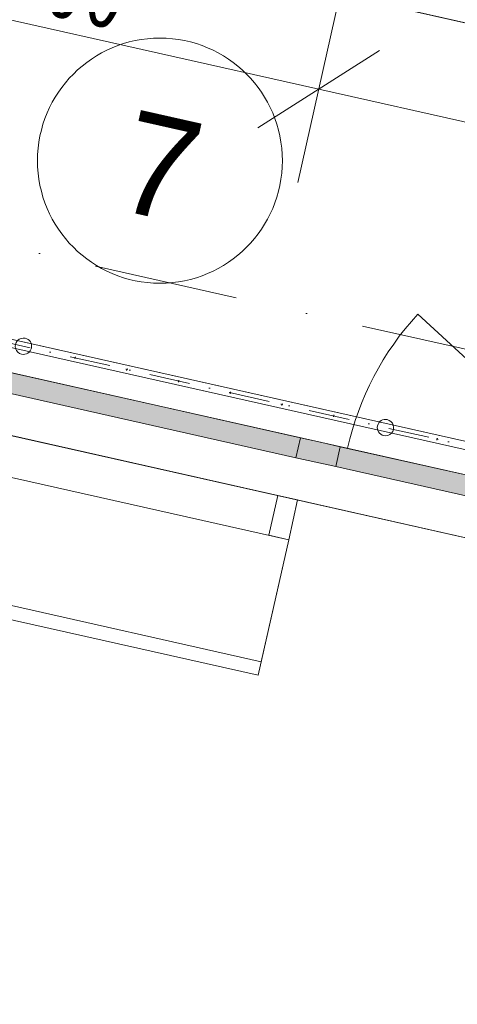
# Model space of a CAD drawing. Header units: millimetres. Extents: x -7145539 to 8272368, y 6117771 to 6337028.
# Tile 108 of 213: x -6867584 to -6866512, y 6133130 to 6135540. Entities that reach past the tile are written whole.
import ezdxf
from ezdxf.enums import TextEntityAlignment as Align

# ---------------------------------------------------------------- set-up
doc = ezdxf.new("R2010")
doc.units = ezdxf.units.MM
doc.header["$MEASUREMENT"] = 0
doc.linetypes.add('Dot & Dashed', pattern=[200, 100, -50, 0, -50])
doc.linetypes.add('Штрихпунктирная', pattern=[670.277762, 352.777767, -176.388884, 0, -141.111112])
for name, color, linetype in [('S - квартира_помещение.АР', 7, 'Continuous'), ('АР-Мебель_Оборудование на фасаде.АР', 7, 'Continuous'), ('АР-Ограждения _балкона _ лоджии.АР', 7, 'Continuous'), ('АР-Стены внешние_Балконы _ лоджии.АР', 7, 'Continuous'), ('АР-Стены_внешние_.АР', 7, 'Continuous'), ('АР-Чертеж-Оси_Осевые размеры.АР', 7, 'Continuous'), ('АР-Чертеж-Размеры.АР', 7, 'Continuous')]:
    doc.layers.add(name, color=color, linetype=linetype)
for name, color, linetype, lineweight in [('АР-Мебель_Оборудование на фасаде.АР_Ном._пера__101', 252, 'Continuous', 0), ('АР-Ограждения _балкона _ лоджии.АР_Ном._пера__1', 7, 'Continuous', 0), ('АР-Стены_внешние_.АР_Ном._пера__1', 7, 'Continuous', 30), ('АР-Стены_внешние_.АР_Ном._пера__120', 7, 'Continuous', 0), ('АР-Чертеж-Оси_Осевые размеры.АР_Ном._пера__120', 7, 'Continuous', 0), ('АР-Чертеж-Размеры.АР_Ном._пера__1', 7, 'Continuous', 0), ('Окна Archicad_Ном._пера__120', 7, 'Continuous', 0), ('Паспорта Зон Archicad_Ном._пера__1', 7, 'Continuous', 0)]:
    doc.layers.add(name, color=color, linetype=linetype, lineweight=lineweight)
doc.styles.add('РЎР“Р•РќР•Р\xa0Р\x98Р\xa0_РЎРўР\x98Р›Р¬_1', font='txt')
doc.styles.add('РЎР“Р•РќР•Р\xa0Р\x98Р\xa0_РЎРўР\x98Р›Р¬_2', font='GOTHIC.TTF')
doc.styles.add('РЎР“Р•РќР•Р\xa0Р\x98Р\xa0_РЎРўР\x98Р›Р¬_6', font='GOST_Common.ttf')
doc.dimstyles.new('СГЕНЕРИР_СТИЛЬ__5', dxfattribs={"dimtxt": 150, "dimasz": 237.5, "dimexe": 0.18, "dimexo": 0.0625, "dimgap": 0, "dimtad": 1, "dimdec": 0, "dimzin": 0, "dimdsep": 46, "dimtxsty": 'РЎР“Р•РќР•Р\xa0Р\x98Р\xa0_РЎРўР\x98Р›Р¬_6', "dimblk": 'ARROWHEAD_6', "dimblk1": 'ARROWHEAD_6', "dimblk2": 'ARROWHEAD_6', "dimcen": 0.09, "dimse1": 1, "dimse2": 1, "dimclrd": 7, "dimclre": 7, "dimclrt": 7, "dimazin": 0, "dimtfac": 1, "dimtdec": 4, "dimtmove": 0, "dimatfit": 3, "dimfxl": 1, "dimtolj": 1, "dimtzin": 0, "dimarcsym": 0})

# ---------------------------------------------------------------- blocks, each defined once
blk = doc.blocks.new('Лоджия_7_36_1', base_point=(-6865708.9, 6135595.8))
at = {"layer": 'Паспорта Зон Archicad_Ном._пера__1', "color": 7, "linetype": 'Continuous', "lineweight": 0}
blk.add_circle((-6867240.7, 6135195.1), 300, dxfattribs=at)
at = {"layer": 'Паспорта Зон Archicad_Ном._пера__1', "color": 7, "lineweight": 0, "style": 'РЎР“Р•РќР•Р\xa0Р\x98Р\xa0_РЎРўР\x98Р›Р¬_1'}
blk.add_attdef('ROOM_NUMBER', text='', height=250, rotation=347.3417, dxfattribs=at).set_placement((-6867240.7, 6135180.4), align=Align.MIDDLE_CENTER)
blk = doc.blocks.new('Перекрытие_35_1', base_point=(-6866925.3, 6134267.1))
at = {"layer": 'АР-Мебель_Оборудование на фасаде.АР_Ном._пера__101', "color": 252, "linetype": 'Continuous', "lineweight": 0, "flags": 128}
blk.add_lwpolyline([(-6866925.3, 6134267.1), (-6866903.4, 6134364.7), (-6866952.1, 6134375.6), (-6866974.1, 6134278)], close=True, dxfattribs=at)
blk = doc.blocks.new('Стена_204_1', base_point=(-6868370, 6136231.3))
at = {"layer": 'АР-Стены_внешние_.АР', "linetype": 'Continuous', "lineweight": 0, "true_color": 0x000000}
h = blk.add_hatch(dxfattribs=at)
h.set_pattern_fill('ШТУКАТУРКА__ГИПС_01_0001', color=18, style=0, pattern_type=2)
h.set_pattern_definition([(45, (-6256761.35, 6563027.8), (-111.369318, 111.369318), [0, -105, 0, -157.5]), (110, (-6256411.35, 6563027.8), (148.001588, 53.868173), [0, -77, 0, -133])])
h.paths.add_polyline_path([(-6866795.4, 6135621.4), (-6866799.8, 6135601.9), (-6865580, 6135327.9), (-6865575.6, 6135347.4)])
at = {"layer": 'АР-Стены_внешние_.АР_Ном._пера__1', "color": 7, "linetype": 'Continuous', "lineweight": 0, "flags": 128}
blk.add_lwpolyline([(-6866799.8, 6135601.9), (-6865580, 6135327.9)], dxfattribs=at)
blk = doc.blocks.new('Ограждение_10_1', base_point=(-6256761.3, 6562677.8))
at = {"layer": 'АР-Ограждения _балкона _ лоджии.АР_Ном._пера__1', "color": 7, "linetype": 'Dot & Dashed', "lineweight": 0}
blk.add_line((-6865801.3, 6134342.5), (-6868462, 6134940), dxfattribs=at)
at = {"layer": 'АР-Ограждения _балкона _ лоджии.АР_Ном._пера__1', "color": 7, "linetype": 'Continuous', "lineweight": 0}
for p, q in [((-6867450.8, 6134712.9), (-6867446, 6134711.9)), ((-6867448.9, 6134710), (-6867447.9, 6134714.8)), ((-6867324.1, 6134684.5), (-6867319.3, 6134683.4)), ((-6867322.3, 6134681.5), (-6867321.2, 6134686.4)), ((-6867197.4, 6134656), (-6867192.6, 6134654.9)), ((-6867195.6, 6134653), (-6867194.5, 6134657.9)), ((-6867070.7, 6134627.6), (-6867065.9, 6134626.5)), ((-6867068.9, 6134624.6), (-6867067.8, 6134629.5)), ((-6866944.1, 6134599.1), (-6866939.2, 6134598)), ((-6866942.2, 6134596.1), (-6866941.1, 6134601)), ((-6866815.5, 6134567.7), (-6866814.4, 6134572.6)), ((-6866817.4, 6134570.7), (-6866812.5, 6134569.6)), ((-6866564, 6134513.8), (-6866559.1, 6134512.7)), ((-6866562.1, 6134510.8), (-6866561, 6134515.7))]:
    blk.add_line(p, q, dxfattribs=at)
at = {"layer": 'АР-Ограждения _балкона _ лоджии.АР_Ном._пера__1', "color": 7, "linetype": 'Continuous', "lineweight": 0, "flags": 128}
blk.add_lwpolyline([(-6865803.5, 6134332.7), (-6865799.2, 6134352.2), (-6868459.8, 6134949.8), (-6868464.2, 6134930.3)], close=True, dxfattribs=at)
for points in [[(-6867570.7, 6134760.4, 1), (-6867579.5, 6134721.3, 1)], [(-6866683.8, 6134561.2, 1), (-6866692.6, 6134522.2, 1)]]:
    blk.add_lwpolyline(points, format="xyb", close=True, dxfattribs=at)
blk = doc.blocks.new('Кондиционер Воздуха 23[131]_1', base_point=(-6866999.8, 6133935.3))
at = {"layer": 'АР-Мебель_Оборудование на фасаде.АР_Ном._пера__101', "color": 252, "linetype": 'Continuous', "lineweight": 0}
for p, q in [((-6867829.1, 6134121.6), (-6867754.6, 6134453.3)), ((-6867821.7, 6134154.8), (-6867754.6, 6134453.3)), ((-6867754.6, 6134453.3), (-6866925.3, 6134267.1)), ((-6867754.6, 6134453.3), (-6866925.3, 6134267.1)), ((-6866925.3, 6134267.1), (-6866999.8, 6133935.3)), ((-6866925.3, 6134267.1), (-6866992.3, 6133968.5)), ((-6866992.3, 6133968.5), (-6867821.7, 6134154.8)), ((-6866999.8, 6133935.3), (-6867829.1, 6134121.6))]:
    blk.add_line(p, q, dxfattribs=at)
blk = doc.blocks.new('*D1140', base_point=(-6256761.3, 6562677.8))
at = {"layer": 'АР-Чертеж-Размеры.АР_Ном._пера__1', "color": 7, "linetype": 'Continuous', "lineweight": 0, "transparency": 16777216}
for p, q in [((-6866800.4, 6135599), (-6866903.2, 6135141.6)), ((-6867001.1, 6135275.7), (-6866702.4, 6135464.9)), ((-6865632, 6135096.3), (-6866851.8, 6135370.3)), ((-6865580.7, 6135325), (-6865683.4, 6134867.7)), ((-6865781.4, 6135001.8), (-6865482.7, 6135190.9)), ((-6865449.1, 6135055.2), (-6865632, 6135096.3))]:
    blk.add_line(p, q, dxfattribs=at)
at = {"layer": 'АР-Чертеж-Размеры.АР_Ном._пера__1', "color": 7, "lineweight": 0, "transparency": 16777216, "insert": (-6866453.2, 6135311.5), "char_height": 150, "attachment_point": 7, "rotation": 347.3417, "style": 'РЎР“Р•РќР•Р\xa0Р\x98Р\xa0_РЎРўР\x98Р›Р¬_6'}
blk.add_mtext('\\A1;{\\pql;\\fGOST Common|b0|i0|c204|p0;\\W1.000000;1\xa0250}', dxfattribs=at)
blk = doc.blocks.new('ARROWHEAD_6')
at = {"color": 0, "linetype": 'Continuous', "lineweight": 0}
for p, q in [((-0.5, -0.5), (0.5, 0.5)), ((0, 0), (-1, 0))]:
    blk.add_line(p, q, dxfattribs=at)
blk = doc.blocks.new('*D1141', base_point=(-6256761.3, 6562677.8))
at = {"layer": 'АР-Чертеж-Размеры.АР_Ном._пера__1', "color": 7, "linetype": 'Continuous', "lineweight": 0, "transparency": 16777216}
for p, q in [((-6868263.9, 6135927.6), (-6868366.6, 6135470.3)), ((-6868165.9, 6135793.5), (-6868464.6, 6135604.4)), ((-6868315.3, 6135699), (-6868498.2, 6135740.1)), ((-6866851.8, 6135370.3), (-6868315.3, 6135699)), ((-6866800.4, 6135599), (-6866903.2, 6135141.6)), ((-6867001.1, 6135275.7), (-6866702.4, 6135464.9)), ((-6865632, 6135096.3), (-6866851.8, 6135370.3))]:
    blk.add_line(p, q, dxfattribs=at)
at = {"layer": 'АР-Чертеж-Размеры.АР_Ном._пера__1', "color": 7, "lineweight": 0, "transparency": 16777216, "insert": (-6867794.8, 6135612.8), "char_height": 150, "attachment_point": 7, "rotation": 347.3417, "style": 'РЎР“Р•РќР•Р\xa0Р\x98Р\xa0_РЎРўР\x98Р›Р¬_6'}
blk.add_mtext('\\A1;{\\pql;\\fGOST Common|b0|i0|c204|p0;\\W1.000000;1\xa0500}', dxfattribs=at)
blk = doc.blocks.new('Горизонтальное Многостворчатое Окно 23[40]_1', base_point=(-6256761.3, 6562677.8))
at = {"layer": 'Окна Archicad_Ном._пера__120', "linetype": 'Continuous', "lineweight": 0, "true_color": 0xffffff}
for points in [[(-6866896.5, 6134516.7), (-6867625, 6134680.3), (-6867636, 6134631.5), (-6866907.5, 6134467.9)], [(-6866847.7, 6134505.8), (-6866896.5, 6134516.7), (-6866907.5, 6134467.9), (-6866858.7, 6134457)], [(-6866858.7, 6134457), (-6866809.9, 6134446), (-6866799, 6134494.8), (-6866847.7, 6134505.8)], [(-6866070.4, 6134331.2), (-6866799, 6134494.8), (-6866809.9, 6134446), (-6866081.4, 6134282.4)]]:
    blk.add_hatch(color=7, dxfattribs=at).paths.add_polyline_path(points)
at = {"layer": 'Окна Archicad_Ном._пера__120', "color": 7, "linetype": 'Continuous', "lineweight": 0}
for p, q in [((-6866021.7, 6134320.2), (-6868499.9, 6134876.8)), ((-6866074, 6134178.2), (-6868513.3, 6134726.1)), ((-6866896.5, 6134516.7), (-6867625, 6134680.3)), ((-6867636, 6134631.5), (-6866907.5, 6134467.9)), ((-6866896.5, 6134516.7), (-6866907.5, 6134467.9)), ((-6866847.7, 6134505.8), (-6866896.5, 6134516.7)), ((-6866799, 6134494.8), (-6866847.7, 6134505.8)), ((-6866809.9, 6134446), (-6866799, 6134494.8)), ((-6866070.4, 6134331.2), (-6866799, 6134494.8)), ((-6866907.5, 6134467.9), (-6866858.7, 6134457)), ((-6866858.7, 6134457), (-6866809.9, 6134446)), ((-6866809.9, 6134446), (-6866081.4, 6134282.4))]:
    blk.add_line(p, q, dxfattribs=at)
blk = doc.blocks.new('Стена_343_1', base_point=(-6868499.9, 6134876.8))
at = {"layer": 'Окна Archicad_Ном._пера__120', "color": 7, "linetype": 'Continuous', "lineweight": 0}
blk.add_blockref('Горизонтальное Многостворчатое Окно 23[40]_1', (-6256761.3, 6562677.8), dxfattribs=at)
blk = doc.blocks.new('Стандартный Маркер Сетки[217]_1', base_point=(-6907618.9, 6143970.3))
at = {"layer": 'АР-Чертеж-Оси_Осевые размеры.АР_Ном._пера__120', "color": 7, "linetype": 'Штрихпунктирная', "lineweight": 0}
blk.add_line((-6906643.2, 6143751.1), (-6827702, 6126021.4), dxfattribs=at)
at = {"layer": 'АР-Чертеж-Оси_Осевые размеры.АР_Ном._пера__120', "color": 7, "lineweight": 0, "style": 'РЎР“Р•РќР•Р\xa0Р\x98Р\xa0_РЎРўР\x98Р›Р¬_2'}
for tag, p in [('AC_MarkerText_1_0', (-6908036.8, 6144260.9)), ('AC_MarkerText_1_1', (-6826168.5, 6125873.7))]:
    blk.add_attdef(tag, text='', height=350, rotation=347.3417, dxfattribs=at).set_placement(p, align=Align.TOP_CENTER)
blk = doc.blocks.new('Стандартный Маркер Сетки[222]_1', base_point=(-6907618.9, 6143970.3))
at = {"layer": 'АР-Чертеж-Оси_Осевые размеры.АР_Ном._пера__120', "color": 7, "linetype": 'Штрихпунктирная', "lineweight": 0}
blk.add_line((-6906643.2, 6143751.1), (-6827702, 6126021.4), dxfattribs=at)
at = {"layer": 'АР-Чертеж-Оси_Осевые размеры.АР_Ном._пера__120', "color": 7, "lineweight": 0, "style": 'РЎР“Р•РќР•Р\xa0Р\x98Р\xa0_РЎРўР\x98Р›Р¬_2'}
for tag, p in [('AC_MarkerText_1_0', (-6908036.8, 6144260.9)), ('AC_MarkerText_1_1', (-6826168.5, 6125873.7))]:
    blk.add_attdef(tag, text='', height=350, rotation=347.3417, dxfattribs=at).set_placement(p, align=Align.TOP_CENTER)
blk = doc.blocks.new('Стандартный Маркер Сетки[226]_1', base_point=(-6907618.9, 6143970.3))
at = {"layer": 'АР-Чертеж-Оси_Осевые размеры.АР_Ном._пера__120', "color": 7, "linetype": 'Штрихпунктирная', "lineweight": 0}
blk.add_line((-6906643.2, 6143751.1), (-6827702, 6126021.4), dxfattribs=at)
at = {"layer": 'АР-Чертеж-Оси_Осевые размеры.АР_Ном._пера__120', "color": 7, "lineweight": 0, "style": 'РЎР“Р•РќР•Р\xa0Р\x98Р\xa0_РЎРўР\x98Р›Р¬_2'}
for tag, p in [('AC_MarkerText_1_0', (-6908036.8, 6144260.9)), ('AC_MarkerText_1_1', (-6826168.5, 6125873.7))]:
    blk.add_attdef(tag, text='', height=350, rotation=347.3417, dxfattribs=at).set_placement(p, align=Align.TOP_CENTER)
blk = doc.blocks.new('Стандартный Маркер Сетки[233]_1', base_point=(-6907618.9, 6143970.3))
at = {"layer": 'АР-Чертеж-Оси_Осевые размеры.АР_Ном._пера__120', "color": 7, "linetype": 'Штрихпунктирная', "lineweight": 0}
blk.add_line((-6906643.2, 6143751.1), (-6827702, 6126021.4), dxfattribs=at)
at = {"layer": 'АР-Чертеж-Оси_Осевые размеры.АР_Ном._пера__120', "color": 7, "lineweight": 0, "style": 'РЎР“Р•РќР•Р\xa0Р\x98Р\xa0_РЎРўР\x98Р›Р¬_2'}
for tag, p in [('AC_MarkerText_1_0', (-6908036.8, 6144260.9)), ('AC_MarkerText_1_1', (-6826168.5, 6125873.7))]:
    blk.add_attdef(tag, text='', height=350, rotation=347.3417, dxfattribs=at).set_placement(p, align=Align.TOP_CENTER)

msp = doc.modelspace()

# ---------------------------------------------------------------- linework, layer by layer
at = {"layer": 'S - квартира_помещение.АР', "color": 254, "linetype": 'Continuous', "lineweight": 0, "true_color": 0xd8d8d8, "flags": 128}
msp.add_lwpolyline([(-6865580, 6135327.9), (-6868263.3, 6135930.6), (-6868482.4, 6134954.9), (-6865799.2, 6134352.2)], close=True, dxfattribs=at)
at = {"layer": 'АР-Стены_внешние_.АР_Ном._пера__120', "color": 7, "linetype": 'Continuous', "lineweight": 0}
msp.add_line((-6866082.6, 6134334.2), (-6866609, 6134819.2), dxfattribs=at)
at = {"layer": 'АР-Стены_внешние_.АР_Ном._пера__120', "color": 7, "linetype": 'Continuous', "lineweight": 15}
msp.add_lwpolyline([(-6851524.3, 6146207.3), (-6854998.8, 6146987.6), (-6855119.2, 6146451.4), (-6858074.6, 6147115.1), (-6857228.8, 6150880.9), (-6866156.1, 6152885.9), (-6866615.1, 6150842.2), (-6869650, 6151523.8), (-6869470.3, 6152323.9), (-6873011.9, 6153119.4), (-6876728.5, 6136571.2), (-6854736.3, 6131631.8)], dxfattribs=at)
at = {"layer": 'АР-Стены_внешние_.АР_Ном._пера__120', "color": 7, "linetype": 'Continuous', "lineweight": 0}
msp.add_arc((-6866082.6, 6134334.2), 715.9, 137.343, 167.343, dxfattribs=at)

# ---------------------------------------------------------------- block references
at = {"layer": 'S - квартира_помещение.АР', "color": 7, "linetype": 'Continuous', "lineweight": 0}
msp.add_blockref('Лоджия_7_36_1', (-6865708.9, 6135595.8), dxfattribs=at).add_auto_attribs({'ROOM_NUMBER': '7'})
at = {"layer": 'АР-Мебель_Оборудование на фасаде.АР', "color": 252, "linetype": 'Continuous', "lineweight": 0}
msp.add_blockref('Перекрытие_35_1', (-6866925.3, 6134267.1), dxfattribs=at)
at = {"layer": 'АР-Мебель_Оборудование на фасаде.АР_Ном._пера__101', "color": 252, "linetype": 'Continuous', "lineweight": 0}
msp.add_blockref('Кондиционер Воздуха 23[131]_1', (-6866999.8, 6133935.3), dxfattribs=at)
at = {"layer": 'АР-Ограждения _балкона _ лоджии.АР', "color": 7, "linetype": 'Continuous', "lineweight": 0}
msp.add_blockref('Ограждение_10_1', (-6256761.3, 6562677.8), dxfattribs=at)
at = {"layer": 'АР-Стены внешние_Балконы _ лоджии.АР', "color": 7, "lineweight": 0}
msp.add_blockref('Стена_343_1', (-6868499.9, 6134876.8), dxfattribs=at)
at = {"layer": 'АР-Стены_внешние_.АР', "color": 7, "lineweight": 0}
msp.add_blockref('Стена_204_1', (-6868370, 6136231.3), dxfattribs=at)
at = {"layer": 'АР-Чертеж-Оси_Осевые размеры.АР', "color": 8, "linetype": 'Continuous', "lineweight": 15}
for name in ['Стандартный Маркер Сетки[217]_1', 'Стандартный Маркер Сетки[222]_1', 'Стандартный Маркер Сетки[226]_1', 'Стандартный Маркер Сетки[233]_1']:
    msp.add_blockref(name, (-6907618.9, 6143970.3), dxfattribs=at)

# ---------------------------------------------------------------- dimensions: what is measured, and where the dimension line sits
at = {"layer": 'АР-Чертеж-Размеры.АР', "color": 7, "linetype": 'Continuous', "lineweight": 0}
for base, p1, p2, picture, middle in [((-6868315.3, 6135699), (-6866714.3, 6135982.4), (-6868532.8, 6134730.5), '*D1141', (-6867527.3, 6135629.6)), ((-6866851.8, 6135370.3), (-6865632, 6135096.3), (-6866714.3, 6135982.4), '*D1140', (-6866185.7, 6135328.3))]:
    dim = msp.add_linear_dim(base=base, p1=p1, p2=p2, angle=167.3417, dimstyle='СГЕНЕРИР_СТИЛЬ__5', dxfattribs=at)
    dim.commit()
    dim.dimension.update_dxf_attribs({"geometry": picture, "text_midpoint": middle, "dimtype": 160, "text_rotation": 347.3417})

doc.saveas('drawing.dxf')
